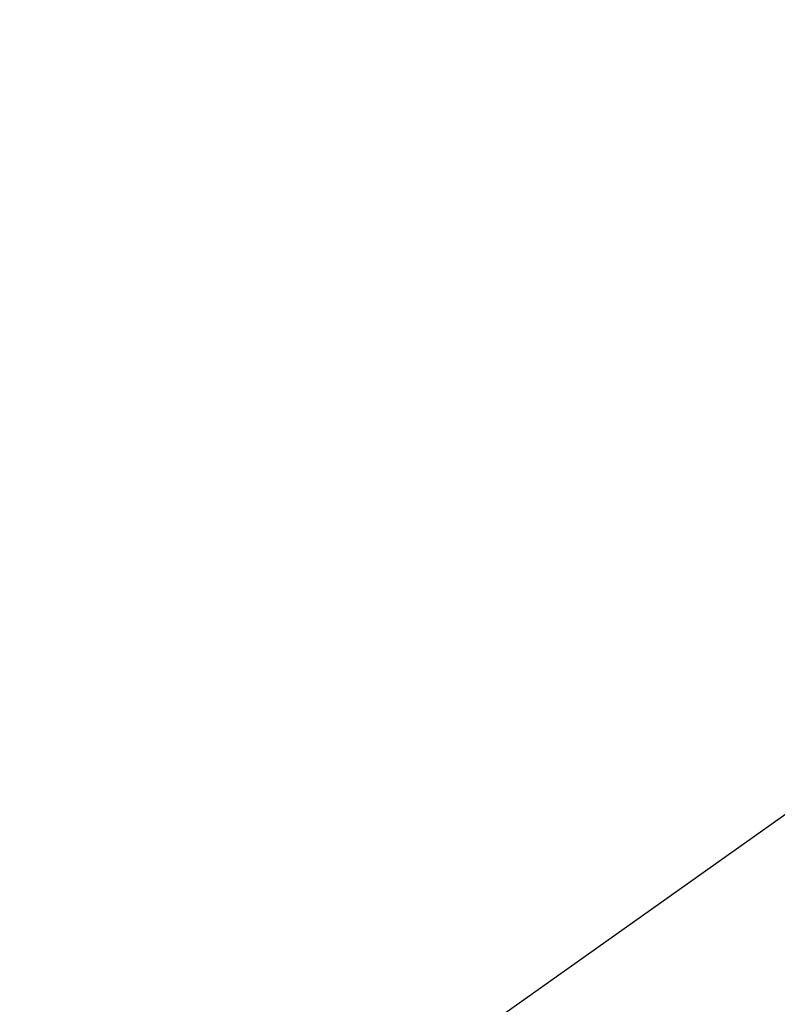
# Model space of a CAD drawing. Header units: millimetres. Extents: x -131 to 131, y -191 to 191.
# Tile 93 of 256: x -73.27395 to -73.26794, y -110.57941 to -110.57161. Entities that reach past the tile are written whole.
import ezdxf

# ---------------------------------------------------------------- set-up
doc = ezdxf.new("R2010")
doc.units = ezdxf.units.MM
doc.layers.get('0').update_dxf_attribs({"color": 8, "linetype": 'CONTINUOUS'})

# ---------------------------------------------------------------- blocks, each defined once
blk = doc.blocks.new('sgBrepBlock__245065872')
at = {"color": 0}
blk.add_polyline3d([(-75.5, -115, -3), (-75.4895683, -114.661415, -3), (-75.4583128, -114.3241144, -3), (-75.406352, -113.9893777, -3), (-75.3338831, -113.6584745, -3), (-75.241181, -113.3326603, -3), (-75.1285973, -113.0131708, -3), (-74.996559, -112.7012181, -3), (-74.8455671, -112.3979854, -3), (-74.6761942, -112.1046231, -3), (-74.489083, -111.8222439, -3), (-74.2849432, -111.5519191, -3), (-74.064549, -111.294674, -3), (-73.8287367, -111.0514844, -3), (-73.5784007, -110.823273, -3), (-73.3144905, -110.6109052, -3), (-73.0380074, -110.4151869, -3)], dxfattribs=at)
blk = doc.blocks.new('sgBrepBlock__245068432')
at = {"color": 0}
blk.add_polyline3d([(-75.4583128, -115.6758856, -3), (-75.5, -115, -3), (-75.4895683, -114.661415, -3), (-75.4583128, -114.3241144, -3), (-75.406352, -113.9893777, -3), (-75.3338831, -113.6584745, -3), (-75.241181, -113.3326603, -3), (-75.1285973, -113.0131708, -3), (-74.996559, -112.7012181, -3), (-74.8455671, -112.3979854, -3), (-74.6761942, -112.1046231, -3), (-74.489083, -111.8222439, -3), (-74.2849432, -111.5519191, -3), (-74.064549, -111.294674, -3), (-73.8287367, -111.0514844, -3), (-73.5784007, -110.823273, -3), (-73.3144905, -110.6109052, -3), (-73.0380074, -110.4151869, -3)], dxfattribs=at)
blk = doc.blocks.new('sgBrepBlock_Omega+SlimClamp_245064080')
at = {"color": 0}
for name in ['sgBrepBlock__245065872', 'sgBrepBlock__245068432']:
    blk.add_blockref(name, (0, 0), dxfattribs=at)

msp = doc.modelspace()

# ---------------------------------------------------------------- block references
at = {"color": 7}
msp.add_blockref('sgBrepBlock_Omega+SlimClamp_245064080', (0, 0), dxfattribs=at)

doc.saveas('drawing.dxf')
